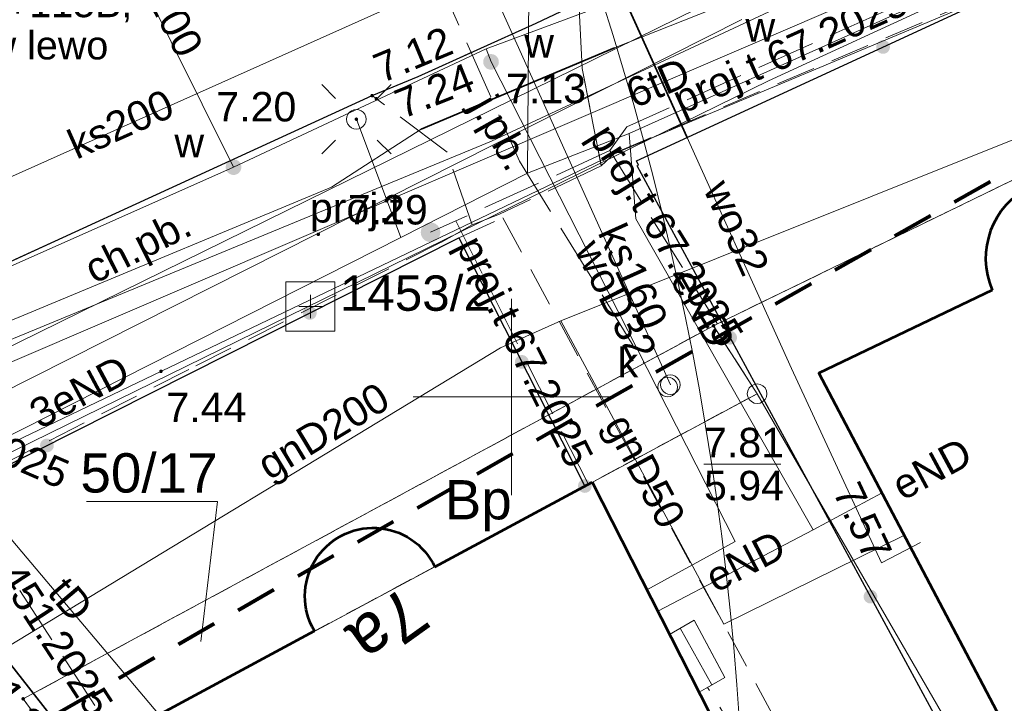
# Model space of a CAD drawing. Extents: x 5474185 to 5474933, y 5916077 to 5916824.
# Tile 194 of 256: x 5474737 to 5474763, y 5916242 to 5916260. Entities that reach past the tile are written whole.
import ezdxf
from ezdxf.enums import TextEntityAlignment as Align

# ---------------------------------------------------------------- set-up
doc = ezdxf.new("R2010")
doc.units = 0
for name, pattern in [('216-500', [2.5, 1.5, -1]), ('PRZER1-1', [1, 0.5, -0.5]), ('PRZER2-1', [1.5, 1, -0.5]), ('PRZER3-1', [2, 1.5, -0.5])]:
    doc.linetypes.add(name, pattern=pattern)
for name, color, linetype, lineweight in [('GEPADR_O', 253, 'CONTINUOUS', 18), ('GEPPGD', 253, 'CONTINUOUS', 18), ('GESBZO', 253, 'CONTINUOUS', 50), ('GESDZI', 253, 'CONTINUOUS', 18), ('GESDZI_O', 253, 'CONTINUOUS', 18), ('GESSCH', 253, 'CONTINUOUS', 18), ('GESUZY', 253, 'CONTINUOUS', 18), ('GESUZY_O', 253, 'CONTINUOUS', 18), ('GSLKOG', 253, 'CONTINUOUS', 35), ('GSLKRW', 253, 'CONTINUOUS', 25), ('GSPSSP', 253, 'CONTINUOUS', 18), ('GSPSSP_O', 253, 'CONTINUOUS', 18), ('GSPWPS', 253, 'CONTINUOUS', 13), ('GSPWPS_O', 253, 'CONTINUOUS', 13), ('GSSKOA', 253, 'CONTINUOUS', 18), ('GSSKOA_O', 253, 'CONTINUOUS', 18), ('GSSKOD', 253, 'CONTINUOUS', 18), ('GSSKOD_O', 253, 'CONTINUOUS', 18), ('GULEPR', 254, 'CONTINUOUS', 18), ('GULEPR_O', 254, 'CONTINUOUS', 18), ('GULGPR', 254, 'CONTINUOUS', 18), ('GULGPR_O', 254, 'CONTINUOUS', 18), ('GULKPR', 7, 'CONTINUOUS', 18), ('GULKPR_O', 254, 'CONTINUOUS', 18), ('GULLOB', 254, 'CONTINUOUS', 35), ('GULTPR', 254, 'CONTINUOUS', 18), ('GULTPR_O', 254, 'CONTINUOUS', 18), ('GULWPR', 7, 'CONTINUOUS', 18), ('GULWPR_O', 254, 'CONTINUOUS', 18), ('GUPELA', 254, 'CONTINUOUS', 18), ('GUPISN', 253, 'CONTINUOUS', 18), ('GUPIWZ', 253, 'CONTINUOUS', 18), ('GUPIWZ_O', 253, 'CONTINUOUS', 18), ('GUPKSD', 61, 'CONTINUOUS', 18), ('GUPPRZ_O', 40, 'CONTINUOUS', 18), ('GUPTST', 253, 'CONTINUOUS', 18), ('GUPTST_O', 253, 'CONTINUOUS', 18), ('GUPWZA', 253, 'CONTINUOUS', 18), ('GUPWZA_O', 253, 'CONTINUOUS', 18), ('IS HP zasięg', 251, 'CONTINUOUS', 20), ('IS opis', 7, 'CONTINUOUS', 20), ('Ramka sekcyjna', 253, 'CONTINUOUS', 18), ('Sieć wodociągowa', 253, 'CONTINUOUS', 40)]:
    doc.layers.add(name, color=color, linetype=linetype, lineweight=lineweight)
doc.styles.add('Arial', font='arial.ttf')
doc.styles.add('GENERATED_STYLE_1', font='arial.ttf')

msp = doc.modelspace()

# ---------------------------------------------------------------- hatches: boundary and pattern name
at = {"layer": 'GEPPGD'}
for points in [[(5474752.75, 5916256.205), (5474752.736094, 5916256.207202), (5474752.72355, 5916256.213594), (5474752.713594, 5916256.22355), (5474752.707202, 5916256.236094), (5474752.705, 5916256.25), (5474752.707202, 5916256.263906), (5474752.713594, 5916256.27645), (5474752.72355, 5916256.286406), (5474752.736094, 5916256.292798), (5474752.75, 5916256.295), (5474752.763906, 5916256.292798), (5474752.77645, 5916256.286406), (5474752.786406, 5916256.27645), (5474752.792798, 5916256.263906), (5474752.795, 5916256.25), (5474752.792798, 5916256.236094), (5474752.786406, 5916256.22355), (5474752.77645, 5916256.213594), (5474752.763906, 5916256.207202)], [(5474755.15, 5916251.765), (5474755.136094, 5916251.767202), (5474755.12355, 5916251.773594), (5474755.113594, 5916251.78355), (5474755.107202, 5916251.796094), (5474755.105, 5916251.81), (5474755.107202, 5916251.823906), (5474755.113594, 5916251.83645), (5474755.12355, 5916251.846406), (5474755.136094, 5916251.852798), (5474755.15, 5916251.855), (5474755.163906, 5916251.852798), (5474755.17645, 5916251.846406), (5474755.186406, 5916251.83645), (5474755.192798, 5916251.823906), (5474755.195, 5916251.81), (5474755.192798, 5916251.796094), (5474755.186406, 5916251.78355), (5474755.17645, 5916251.773594), (5474755.163906, 5916251.767202)], [(5474737.56, 5916242.265), (5474737.546094, 5916242.267202), (5474737.53355, 5916242.273594), (5474737.523594, 5916242.28355), (5474737.517202, 5916242.296094), (5474737.515, 5916242.31), (5474737.517202, 5916242.323906), (5474737.523594, 5916242.33645), (5474737.53355, 5916242.346406), (5474737.546094, 5916242.352798), (5474737.56, 5916242.355), (5474737.573906, 5916242.352798), (5474737.58645, 5916242.346406), (5474737.596406, 5916242.33645), (5474737.602798, 5916242.323906), (5474737.605, 5916242.31), (5474737.602798, 5916242.296094), (5474737.596406, 5916242.28355), (5474737.58645, 5916242.273594), (5474737.573906, 5916242.267202)]]:
    msp.add_hatch(color=256, dxfattribs=at).paths.add_polyline_path(points)
at = {"layer": 'GSLKOG'}
for points in [[(5474759.454099, 5916258.735724), (5474759.409535, 5916258.745777), (5474759.369092, 5916258.767023), (5474759.335524, 5916258.798012), (5474759.311122, 5916258.836633), (5474759.297547, 5916258.880253), (5474759.295724, 5916258.925901), (5474759.305777, 5916258.970465), (5474759.327023, 5916259.010908), (5474759.358012, 5916259.044476), (5474759.396633, 5916259.068878), (5474759.440253, 5916259.082453), (5474759.485901, 5916259.084276), (5474759.530465, 5916259.074223), (5474759.570908, 5916259.052977), (5474759.604476, 5916259.021988), (5474759.628878, 5916258.983367), (5474759.642453, 5916258.939747), (5474759.644276, 5916258.894099), (5474759.634223, 5916258.849535), (5474759.612977, 5916258.809092), (5474759.581988, 5916258.775524), (5474759.543367, 5916258.751122), (5474759.499747, 5916258.737547)], [(5474759.454099, 5916258.735724), (5474759.409535, 5916258.745777), (5474759.369092, 5916258.767023), (5474759.335524, 5916258.798012), (5474759.311122, 5916258.836633), (5474759.297547, 5916258.880253), (5474759.295724, 5916258.925901), (5474759.305777, 5916258.970465), (5474759.327023, 5916259.010908), (5474759.358012, 5916259.044476), (5474759.396633, 5916259.068878), (5474759.440253, 5916259.082453), (5474759.485901, 5916259.084276), (5474759.530465, 5916259.074223), (5474759.570908, 5916259.052977), (5474759.604476, 5916259.021988), (5474759.628878, 5916258.983367), (5474759.642453, 5916258.939747), (5474759.644276, 5916258.894099), (5474759.634223, 5916258.849535), (5474759.612977, 5916258.809092), (5474759.581988, 5916258.775524), (5474759.543367, 5916258.751122), (5474759.499747, 5916258.737547)], [(5474744.853982, 5916251.962638), (5474744.809101, 5916251.971165), (5474744.767957, 5916251.99102), (5474744.733352, 5916252.020846), (5474744.707647, 5916252.058611), (5474744.692592, 5916252.101743), (5474744.689214, 5916252.147303), (5474744.697741, 5916252.192184), (5474744.717595, 5916252.233328), (5474744.747421, 5916252.267933), (5474744.785187, 5916252.293638), (5474744.828319, 5916252.308693), (5474744.873879, 5916252.312071), (5474744.91876, 5916252.303544), (5474744.959904, 5916252.28369), (5474744.994508, 5916252.253864), (5474745.020214, 5916252.216098), (5474745.035269, 5916252.172966), (5474745.038647, 5916252.127406), (5474745.03012, 5916252.082525), (5474745.010265, 5916252.041381), (5474744.980439, 5916252.006777), (5474744.942674, 5916251.981071), (5474744.899542, 5916251.966016)], [(5474744.853982, 5916251.962638), (5474744.809101, 5916251.971165), (5474744.767957, 5916251.99102), (5474744.733352, 5916252.020846), (5474744.707647, 5916252.058611), (5474744.692592, 5916252.101743), (5474744.689214, 5916252.147303), (5474744.697741, 5916252.192184), (5474744.717595, 5916252.233328), (5474744.747421, 5916252.267933), (5474744.785187, 5916252.293638), (5474744.828319, 5916252.308693), (5474744.873879, 5916252.312071), (5474744.91876, 5916252.303544), (5474744.959904, 5916252.28369), (5474744.994508, 5916252.253864), (5474745.020214, 5916252.216098), (5474745.035269, 5916252.172966), (5474745.038647, 5916252.127406), (5474745.03012, 5916252.082525), (5474745.010265, 5916252.041381), (5474744.980439, 5916252.006777), (5474744.942674, 5916251.981071), (5474744.899542, 5916251.966016)], [(5474755.567479, 5916251.331432), (5474755.52236, 5916251.338598), (5474755.480635, 5916251.357199), (5474755.445144, 5916251.385965), (5474755.418308, 5916251.422936), (5474755.401956, 5916251.465593), (5474755.397201, 5916251.511029), (5474755.404367, 5916251.556148), (5474755.422968, 5916251.597873), (5474755.451734, 5916251.633364), (5474755.488705, 5916251.6602), (5474755.531362, 5916251.676552), (5474755.576799, 5916251.681307), (5474755.621917, 5916251.674141), (5474755.663643, 5916251.65554), (5474755.699133, 5916251.626774), (5474755.725969, 5916251.589803), (5474755.742322, 5916251.547146), (5474755.747076, 5916251.50171), (5474755.73991, 5916251.456591), (5474755.721309, 5916251.414865), (5474755.692543, 5916251.379375), (5474755.655572, 5916251.352539), (5474755.612915, 5916251.336187)], [(5474755.567479, 5916251.331432), (5474755.52236, 5916251.338598), (5474755.480635, 5916251.357199), (5474755.445144, 5916251.385965), (5474755.418308, 5916251.422936), (5474755.401956, 5916251.465593), (5474755.397201, 5916251.511029), (5474755.404367, 5916251.556148), (5474755.422968, 5916251.597873), (5474755.451734, 5916251.633364), (5474755.488705, 5916251.6602), (5474755.531362, 5916251.676552), (5474755.576799, 5916251.681307), (5474755.621917, 5916251.674141), (5474755.663643, 5916251.65554), (5474755.699133, 5916251.626774), (5474755.725969, 5916251.589803), (5474755.742322, 5916251.547146), (5474755.747076, 5916251.50171), (5474755.73991, 5916251.456591), (5474755.721309, 5916251.414865), (5474755.692543, 5916251.379375), (5474755.655572, 5916251.352539), (5474755.612915, 5916251.336187)], [(5474750.255617, 5916250.715252), (5474750.210709, 5916250.723634), (5474750.1695, 5916250.743355), (5474750.134799, 5916250.773069), (5474750.108972, 5916250.810752), (5474750.093778, 5916250.853835), (5474750.090252, 5916250.899383), (5474750.098634, 5916250.944291), (5474750.118355, 5916250.9855), (5474750.148069, 5916251.020201), (5474750.185752, 5916251.046028), (5474750.228835, 5916251.061222), (5474750.274383, 5916251.064748), (5474750.319291, 5916251.056366), (5474750.3605, 5916251.036645), (5474750.395201, 5916251.006931), (5474750.421028, 5916250.969248), (5474750.436222, 5916250.926165), (5474750.439748, 5916250.880617), (5474750.431366, 5916250.835709), (5474750.411645, 5916250.7945), (5474750.381931, 5916250.759799), (5474750.344248, 5916250.733972), (5474750.301165, 5916250.718778)], [(5474750.255617, 5916250.715252), (5474750.210709, 5916250.723634), (5474750.1695, 5916250.743355), (5474750.134799, 5916250.773069), (5474750.108972, 5916250.810752), (5474750.093778, 5916250.853835), (5474750.090252, 5916250.899383), (5474750.098634, 5916250.944291), (5474750.118355, 5916250.9855), (5474750.148069, 5916251.020201), (5474750.185752, 5916251.046028), (5474750.228835, 5916251.061222), (5474750.274383, 5916251.064748), (5474750.319291, 5916251.056366), (5474750.3605, 5916251.036645), (5474750.395201, 5916251.006931), (5474750.421028, 5916250.969248), (5474750.436222, 5916250.926165), (5474750.439748, 5916250.880617), (5474750.431366, 5916250.835709), (5474750.411645, 5916250.7945), (5474750.381931, 5916250.759799), (5474750.344248, 5916250.733972), (5474750.301165, 5916250.718778)], [(5474738.156121, 5916248.587929), (5474738.11124, 5916248.596456), (5474738.070096, 5916248.61631), (5474738.035492, 5916248.646136), (5474738.009786, 5916248.683902), (5474737.994731, 5916248.727034), (5474737.991353, 5916248.772594), (5474737.99988, 5916248.817475), (5474738.019735, 5916248.858619), (5474738.049561, 5916248.893223), (5474738.087326, 5916248.918929), (5474738.130458, 5916248.933984), (5474738.176018, 5916248.937362), (5474738.220899, 5916248.928835), (5474738.262043, 5916248.90898), (5474738.296648, 5916248.879154), (5474738.322353, 5916248.841389), (5474738.337408, 5916248.798257), (5474738.340786, 5916248.752697), (5474738.332259, 5916248.707816), (5474738.312405, 5916248.666672), (5474738.282579, 5916248.632067), (5474738.244813, 5916248.606362), (5474738.201681, 5916248.591307)], [(5474738.156121, 5916248.587929), (5474738.11124, 5916248.596456), (5474738.070096, 5916248.61631), (5474738.035492, 5916248.646136), (5474738.009786, 5916248.683902), (5474737.994731, 5916248.727034), (5474737.991353, 5916248.772594), (5474737.99988, 5916248.817475), (5474738.019735, 5916248.858619), (5474738.049561, 5916248.893223), (5474738.087326, 5916248.918929), (5474738.130458, 5916248.933984), (5474738.176018, 5916248.937362), (5474738.220899, 5916248.928835), (5474738.262043, 5916248.90898), (5474738.296648, 5916248.879154), (5474738.322353, 5916248.841389), (5474738.337408, 5916248.798257), (5474738.340786, 5916248.752697), (5474738.332259, 5916248.707816), (5474738.312405, 5916248.666672), (5474738.282579, 5916248.632067), (5474738.244813, 5916248.606362), (5474738.201681, 5916248.591307)], [(5474751.860617, 5916247.555252), (5474751.815709, 5916247.563634), (5474751.7745, 5916247.583355), (5474751.739799, 5916247.613069), (5474751.713972, 5916247.650752), (5474751.698778, 5916247.693835), (5474751.695252, 5916247.739383), (5474751.703634, 5916247.784291), (5474751.723355, 5916247.8255), (5474751.753069, 5916247.860201), (5474751.790752, 5916247.886028), (5474751.833835, 5916247.901222), (5474751.879383, 5916247.904748), (5474751.924291, 5916247.896366), (5474751.9655, 5916247.876645), (5474752.000201, 5916247.846931), (5474752.026028, 5916247.809248), (5474752.041222, 5916247.766165), (5474752.044748, 5916247.720617), (5474752.036366, 5916247.675709), (5474752.016645, 5916247.6345), (5474751.986931, 5916247.599799), (5474751.949248, 5916247.573972), (5474751.906165, 5916247.558778)], [(5474759.143201, 5916244.738693), (5474759.098083, 5916244.745859), (5474759.056357, 5916244.76446), (5474759.020867, 5916244.793226), (5474758.994031, 5916244.830197), (5474758.977678, 5916244.872854), (5474758.972924, 5916244.91829), (5474758.98009, 5916244.963409), (5474758.998691, 5916245.005135), (5474759.027457, 5916245.040625), (5474759.064428, 5916245.067461), (5474759.107085, 5916245.083813), (5474759.152521, 5916245.088568), (5474759.19764, 5916245.081402), (5474759.239365, 5916245.062801), (5474759.274856, 5916245.034035), (5474759.301692, 5916244.997064), (5474759.318044, 5916244.954407), (5474759.322799, 5916244.908971), (5474759.315633, 5916244.863852), (5474759.297032, 5916244.822127), (5474759.268266, 5916244.786636), (5474759.231295, 5916244.7598), (5474759.188638, 5916244.743448)], [(5474759.143201, 5916244.738693), (5474759.098083, 5916244.745859), (5474759.056357, 5916244.76446), (5474759.020867, 5916244.793226), (5474758.994031, 5916244.830197), (5474758.977678, 5916244.872854), (5474758.972924, 5916244.91829), (5474758.98009, 5916244.963409), (5474758.998691, 5916245.005135), (5474759.027457, 5916245.040625), (5474759.064428, 5916245.067461), (5474759.107085, 5916245.083813), (5474759.152521, 5916245.088568), (5474759.19764, 5916245.081402), (5474759.239365, 5916245.062801), (5474759.274856, 5916245.034035), (5474759.301692, 5916244.997064), (5474759.318044, 5916244.954407), (5474759.322799, 5916244.908971), (5474759.315633, 5916244.863852), (5474759.297032, 5916244.822127), (5474759.268266, 5916244.786636), (5474759.231295, 5916244.7598), (5474759.188638, 5916244.743448)]]:
    msp.add_hatch(color=256, dxfattribs=at).paths.add_polyline_path(points)
at = {"layer": 'GSPWPS'}
for points in [[(5474746.45, 5916257.625), (5474746.438353, 5916257.626533), (5474746.4275, 5916257.631029), (5474746.41818, 5916257.63818), (5474746.411029, 5916257.6475), (5474746.406533, 5916257.658353), (5474746.405, 5916257.67), (5474746.406533, 5916257.681647), (5474746.411029, 5916257.6925), (5474746.41818, 5916257.70182), (5474746.4275, 5916257.708971), (5474746.438353, 5916257.713467), (5474746.45, 5916257.715), (5474746.461647, 5916257.713467), (5474746.4725, 5916257.708971), (5474746.48182, 5916257.70182), (5474746.488971, 5916257.6925), (5474746.493467, 5916257.681647), (5474746.495, 5916257.67), (5474746.493467, 5916257.658353), (5474746.488971, 5916257.6475), (5474746.48182, 5916257.63818), (5474746.4725, 5916257.631029), (5474746.461647, 5916257.626533)], [(5474746.56, 5916257.545), (5474746.548353, 5916257.546533), (5474746.5375, 5916257.551029), (5474746.52818, 5916257.55818), (5474746.521029, 5916257.5675), (5474746.516533, 5916257.578353), (5474746.515, 5916257.59), (5474746.516533, 5916257.601647), (5474746.521029, 5916257.6125), (5474746.52818, 5916257.62182), (5474746.5375, 5916257.628971), (5474746.548353, 5916257.633467), (5474746.56, 5916257.635), (5474746.571647, 5916257.633467), (5474746.5825, 5916257.628971), (5474746.59182, 5916257.62182), (5474746.598971, 5916257.6125), (5474746.603467, 5916257.601647), (5474746.605, 5916257.59), (5474746.603467, 5916257.578353), (5474746.598971, 5916257.5675), (5474746.59182, 5916257.55818), (5474746.5825, 5916257.551029), (5474746.571647, 5916257.546533)], [(5474745.08, 5916254.095), (5474745.068353, 5916254.096533), (5474745.0575, 5916254.101029), (5474745.04818, 5916254.10818), (5474745.041029, 5916254.1175), (5474745.036533, 5916254.128353), (5474745.035, 5916254.14), (5474745.036533, 5916254.151647), (5474745.041029, 5916254.1625), (5474745.04818, 5916254.17182), (5474745.0575, 5916254.178971), (5474745.068353, 5916254.183467), (5474745.08, 5916254.185), (5474745.091647, 5916254.183467), (5474745.1025, 5916254.178971), (5474745.11182, 5916254.17182), (5474745.118971, 5916254.1625), (5474745.123467, 5916254.151647), (5474745.125, 5916254.14), (5474745.123467, 5916254.128353), (5474745.118971, 5916254.1175), (5474745.11182, 5916254.10818), (5474745.1025, 5916254.101029), (5474745.091647, 5916254.096533)], [(5474741.07, 5916250.605), (5474741.058353, 5916250.606533), (5474741.0475, 5916250.611029), (5474741.03818, 5916250.61818), (5474741.031029, 5916250.6275), (5474741.026533, 5916250.638353), (5474741.025, 5916250.65), (5474741.026533, 5916250.661647), (5474741.031029, 5916250.6725), (5474741.03818, 5916250.68182), (5474741.0475, 5916250.688971), (5474741.058353, 5916250.693467), (5474741.07, 5916250.695), (5474741.081647, 5916250.693467), (5474741.0925, 5916250.688971), (5474741.10182, 5916250.68182), (5474741.108971, 5916250.6725), (5474741.113467, 5916250.661647), (5474741.115, 5916250.65), (5474741.113467, 5916250.638353), (5474741.108971, 5916250.6275), (5474741.10182, 5916250.61818), (5474741.0925, 5916250.611029), (5474741.081647, 5916250.606533)]]:
    msp.add_hatch(color=256, dxfattribs=at).paths.add_polyline_path(points)
at = {"layer": 'GUPELA', "extrusion": (0, 0, -1)}
msp.add_hatch(color=256, dxfattribs=at).paths.add_polyline_path([(-5474746.052013, 5916257.025045), (-5474746.063788, 5916257.027164), (-5474746.074849, 5916257.032483), (-5474746.083417, 5916257.039862), (-5474746.090557, 5916257.050503), (-5474746.094323, 5916257.062223), (-5474746.094986, 5916257.071113), (-5474746.093117, 5916257.082881), (-5474746.088133, 5916257.093893), (-5474746.080065, 5916257.103482), (-5474746.071281, 5916257.10965), (-5474746.061881, 5916257.113403), (-5474746.048913, 5916257.114987), (-5474746.036551, 5916257.112943), (-5474746.025521, 5916257.10776), (-5474746.015236, 5916257.098574), (-5474746.008715, 5916257.087903), (-5474746.005468, 5916257.076476), (-5474746.00539, 5916257.064091), (-5474746.00813, 5916257.05351), (-5474746.013133, 5916257.044196), (-5474746.020459, 5916257.036054), (-5474746.029534, 5916257.029923), (-5474746.04018, 5916257.026084)])
at = {"layer": 'GUPTST'}
msp.add_hatch(color=256, dxfattribs=at).paths.add_polyline_path([(5474747.94, 5916253.94), (5474747.875295, 5916253.948519), (5474747.815, 5916253.973494), (5474747.763223, 5916254.013223), (5474747.723494, 5916254.065), (5474747.698519, 5916254.125295), (5474747.69, 5916254.19), (5474747.698519, 5916254.254705), (5474747.723494, 5916254.315), (5474747.763223, 5916254.366777), (5474747.815, 5916254.406506), (5474747.875295, 5916254.431481), (5474747.94, 5916254.44), (5474748.004705, 5916254.431481), (5474748.065, 5916254.406506), (5474748.116777, 5916254.366777), (5474748.156506, 5916254.315), (5474748.181481, 5916254.254705), (5474748.19, 5916254.19), (5474748.181481, 5916254.125295), (5474748.156506, 5916254.065), (5474748.116777, 5916254.013223), (5474748.065, 5916253.973494), (5474748.004705, 5916253.948519)])
at = {"layer": 'GUPWZA'}
for points in [[(5474749.46943, 5916258.33028), (5474749.418099, 5916258.339821), (5474749.370986, 5916258.362322), (5474749.331302, 5916258.39625), (5474749.301752, 5916258.439294), (5474749.284349, 5916258.488519), (5474749.28028, 5916258.54057), (5474749.289821, 5916258.591901), (5474749.312322, 5916258.639014), (5474749.34625, 5916258.678698), (5474749.389294, 5916258.708248), (5474749.438519, 5916258.725651), (5474749.49057, 5916258.72972), (5474749.541901, 5916258.720179), (5474749.589014, 5916258.697678), (5474749.628698, 5916258.66375), (5474749.658248, 5916258.620706), (5474749.675651, 5916258.571481), (5474749.67972, 5916258.51943), (5474749.670179, 5916258.468099), (5474749.647678, 5916258.420986), (5474749.61375, 5916258.381302), (5474749.570706, 5916258.351752), (5474749.521481, 5916258.334349)], [(5474742.901781, 5916255.650832), (5474742.850854, 5916255.662334), (5474742.804638, 5916255.686625), (5474742.766284, 5916255.722049), (5474742.738406, 5916255.766194), (5474742.722903, 5916255.81605), (5474742.720832, 5916255.868219), (5474742.732334, 5916255.919146), (5474742.756625, 5916255.965362), (5474742.792049, 5916256.003716), (5474742.836194, 5916256.031594), (5474742.88605, 5916256.047097), (5474742.938219, 5916256.049168), (5474742.989146, 5916256.037666), (5474743.035362, 5916256.013375), (5474743.073716, 5916255.977951), (5474743.101594, 5916255.933806), (5474743.117097, 5916255.88395), (5474743.119168, 5916255.831781), (5474743.107666, 5916255.780854), (5474743.083375, 5916255.734638), (5474743.047951, 5916255.696284), (5474743.003806, 5916255.668406), (5474742.95395, 5916255.652903)]]:
    msp.add_hatch(color=256, dxfattribs=at).paths.add_polyline_path(points)

# ---------------------------------------------------------------- linework, layer by layer
at = {"layer": 'GEPPGD', "elevation": 10.24, "flags": 128}
msp.add_lwpolyline([(5474756.26, 5916250.33), (5474756.337254, 5916250.317764), (5474756.406946, 5916250.282254), (5474756.462254, 5916250.226946), (5474756.497764, 5916250.157254), (5474756.51, 5916250.08), (5474756.497764, 5916250.002746), (5474756.462254, 5916249.933054), (5474756.406946, 5916249.877746), (5474756.337254, 5916249.842236), (5474756.26, 5916249.83), (5474756.182746, 5916249.842236), (5474756.113054, 5916249.877746), (5474756.057746, 5916249.933054), (5474756.022236, 5916250.002746), (5474756.01, 5916250.08), (5474756.022236, 5916250.157254), (5474756.057746, 5916250.226946), (5474756.113054, 5916250.282254), (5474756.182746, 5916250.317764), (5474756.26, 5916250.33)], close=True, dxfattribs=at)
at = {"layer": 'GESBZO', "linetype": 'Continuous', "lineweight": 53, "elevation": 10.18, "flags": 128}
for points in [[(5474762.25, 5916252.72), (5474757.83, 5916250.6), (5474762.87, 5916241.04), (5474772.45, 5916245.86), (5474767.54, 5916255.29)], [(5474752.06, 5916247.83), (5474756.83, 5916238.45), (5474746.06, 5916232.74), (5474741.08, 5916241.94), (5474744.98, 5916244.04)], [(5474748.05, 5916245.67), (5474752.06, 5916247.83)]]:
    msp.add_lwpolyline(points, dxfattribs=at)
at = {"layer": 'GESBZO', "linetype": 'Continuous', "lineweight": 53}
msp.add_arc((5474764.112926, 5916253.526792, 10.18), 2.030124, 28.324053, 203.416363, dxfattribs=at)
at = {"layer": 'GESBZO', "linetype": 'Continuous', "lineweight": 53, "extrusion": (0, 0, -1)}
msp.add_arc((-5474746.478047, 5916244.924598, -10.18), 1.73973, 329.438107, 154.630239, dxfattribs=at)
at = {"layer": 'GESDZI', "linetype": 'Continuous', "lineweight": 13}
for p, q in [((5474752.75, 5916256.25, 10.22), (5474770.72, 5916263.78, 10.22)), ((5474770.72, 5916263.78, 10.22), (5474752.75, 5916256.25, 10.22)), ((5474766.88, 5916257.52, 10.22), (5474755.15, 5916251.81, 10.22)), ((5474755.15, 5916251.81, 10.22), (5474766.88, 5916257.52, 10.22)), ((5474733.28, 5916246.91, 10.22), (5474752.75, 5916256.25, 10.22)), ((5474752.75, 5916256.25, 10.22), (5474733.28, 5916246.91, 10.22)), ((5474755.15, 5916251.81, 10.22), (5474737.56, 5916242.31, 10.22)), ((5474737.56, 5916242.31, 10.22), (5474755.15, 5916251.81, 10.22)), ((5474756.26, 5916250.08, 10.22), (5474755.15, 5916251.81, 10.22)), ((5474755.15, 5916251.81, 10.22), (5474756.26, 5916250.08, 10.22)), ((5474738.75, 5916240.69, 10.22), (5474756.26, 5916250.08, 10.22)), ((5474756.26, 5916250.08, 10.22), (5474738.75, 5916240.69, 10.22)), ((5474756.26, 5916250.08, 10.22), (5474762.83, 5916238.73, 10.22)), ((5474762.83, 5916238.73, 10.22), (5474756.26, 5916250.08, 10.22)), ((5474737.56, 5916242.31, 10.22), (5474738.75, 5916240.69, 10.22)), ((5474738.75, 5916240.69, 10.22), (5474737.56, 5916242.31, 10.22))]:
    msp.add_line(p, q, dxfattribs=at)
at = {"layer": 'GESDZI_O', "linetype": 'Continuous', "lineweight": 13}
for p, q in [((5474742.514075, 5916247.33368, 10.8), (5474739.174075, 5916247.33368, 10.8)), ((5474742.089349, 5916243.77261, 10.8), (5474742.514075, 5916247.33368, 10.8))]:
    msp.add_line(p, q, dxfattribs=at)
at = {"layer": 'GESSCH', "linetype": 'Continuous', "lineweight": 13}
for p, q in [((5474754.03, 5916243.95, 10.18), (5474754.66, 5916244.31, 10.18)), ((5474754.66, 5916244.31, 10.18), (5474755.44, 5916242.85, 10.18)), ((5474754.78, 5916242.48, 10.18), (5474754.03, 5916243.95, 10.18)), ((5474755.44, 5916242.85, 10.18), (5474754.78, 5916242.48, 10.18))]:
    msp.add_line(p, q, dxfattribs=at)
at = {"layer": 'GESSCH', "linetype": 'Continuous', "lineweight": 18, "elevation": 10.18, "flags": 128}
msp.add_lwpolyline([(5474755.11, 5916242.665), (5474754.302369, 5916244.105639)], dxfattribs=at)
at = {"layer": 'GESUZY', "linetype": 'PRZER1-1', "lineweight": 13}
for p, q in [((5474766.88, 5916257.52, 10.08), (5474755.15, 5916251.81, 10.08)), ((5474755.15, 5916251.81, 10.08), (5474766.88, 5916257.52, 10.08)), ((5474755.15, 5916251.81, 10.08), (5474737.56, 5916242.31, 10.08)), ((5474737.56, 5916242.31, 10.08), (5474755.15, 5916251.81, 10.08)), ((5474755.15, 5916251.81, 10.08), (5474756.26, 5916250.08, 10.08)), ((5474756.26, 5916250.08, 10.08), (5474755.15, 5916251.81, 10.08)), ((5474756.26, 5916250.08, 10.08), (5474738.75, 5916240.69, 10.08)), ((5474738.75, 5916240.69, 10.08), (5474756.26, 5916250.08, 10.08)), ((5474737.56, 5916242.31, 10.08), (5474738.75, 5916240.69, 10.08)), ((5474738.75, 5916240.69, 10.08), (5474737.56, 5916242.31, 10.08))]:
    msp.add_line(p, q, dxfattribs=at)
at = {"layer": 'GSLKOG', "linetype": 'Continuous', "lineweight": 30}
for p, q in [((5474753.19, 5916256.01, 10.18), (5474765.75, 5916261.81, 10.18)), ((5474753.24, 5916255.9, 10.18), (5474753.19, 5916256.01, 10.18)), ((5474753.2, 5916255.88, 10.18), (5474753.24, 5916255.9, 10.18)), ((5474761.52, 5916240.54, 10.18), (5474753.2, 5916255.88, 10.18)), ((5474734.37, 5916246.85, 10.18), (5474748.66, 5916254.05, 10.18)), ((5474748.66, 5916254.05, 10.18), (5474751.87, 5916247.73, 10.18))]:
    msp.add_line(p, q, dxfattribs=at)
at = {"layer": 'GSLKOG', "linetype": 'Continuous', "lineweight": 35, "elevation": 10.18, "flags": 128}
msp.add_lwpolyline([(5474734.37, 5916246.85), (5474746.74, 5916231.05)], dxfattribs=at)
at = {"layer": 'GSLKRW', "linetype": 'Continuous', "lineweight": 30, "elevation": 10.18, "flags": 128}
msp.add_lwpolyline([(5474661.05, 5916216.2), (5474669.32, 5916220.5), (5474673.93, 5916222.81), (5474688.7, 5916230.19), (5474694.17, 5916232.96), (5474712.09, 5916241.76), (5474716.3, 5916243.77), (5474721.6, 5916246.29), (5474728.77, 5916249.5), (5474732.86, 5916251.44), (5474746.45, 5916257.67), (5474747.62, 5916258.16), (5474750.63, 5916259.52), (5474751.73, 5916260.03), (5474758.07, 5916262.88), (5474762.81, 5916264.97), (5474765.5, 5916266.15), (5474768.21, 5916267.41), (5474774.66, 5916270.29), (5474785.53, 5916275.01)], dxfattribs=at)
at = {"layer": 'GSPSSP', "elevation": 10.36, "flags": 128}
for points in [[(5474744.88, 5916252.6), (5474744.88, 5916252)], [(5474745.18, 5916252.3), (5474744.58, 5916252.3)]]:
    msp.add_lwpolyline(points, dxfattribs=at)
at = {"layer": 'GSPSSP'}
msp.add_3dface([(5474745.505, 5916252.925, 10.36), (5474745.505, 5916251.675, 10.36), (5474744.255, 5916251.675, 10.36), (5474744.255, 5916252.925, 10.36)], dxfattribs=at)
at = {"layer": 'GSSKOA', "linetype": 'PRZER3-1', "lineweight": 13}
for p, q in [((5474750.63, 5916259.52, 10.18), (5474751.73, 5916260.03, 10.18)), ((5474751.73, 5916259.88, 10.18), (5474751.8, 5916258.36, 10.18)), ((5474747.62, 5916258.16, 10.18), (5474750.63, 5916259.52, 10.18)), ((5474751.8, 5916258.36, 10.18), (5474752.29, 5916255.88, 10.18)), ((5474746.45, 5916257.67, 10.18), (5474747.62, 5916258.16, 10.18)), ((5474746.56, 5916257.59, 10.18), (5474746.45, 5916257.67, 10.18)), ((5474748.36, 5916256.23, 10.18), (5474746.56, 5916257.59, 10.18)), ((5474749, 5916254.38, 10.18), (5474748.36, 5916256.23, 10.18)), ((5474752.29, 5916255.88, 10.18), (5474749.7, 5916254.65, 10.18)), ((5474749.7, 5916254.65, 10.18), (5474749, 5916254.38, 10.18))]:
    msp.add_line(p, q, dxfattribs=at)
at = {"layer": 'GSSKOA', "linetype": 'PRZER3-1', "lineweight": 13, "elevation": 10.18}
msp.add_lwpolyline([(5474661.05, 5916216.2), (5474669.32, 5916220.5), (5474673.93, 5916222.81), (5474688.7, 5916230.19), (5474694.17, 5916232.96), (5474712.09, 5916241.76), (5474716.3, 5916243.77), (5474721.6, 5916246.29), (5474728.77, 5916249.5), (5474732.86, 5916251.44), (5474746.45, 5916257.67), (5474747.62, 5916258.16), (5474750.63, 5916259.52), (5474751.73, 5916260.03), (5474758.07, 5916262.88), (5474762.81, 5916264.97), (5474765.5, 5916266.15), (5474768.21, 5916267.41), (5474774.66, 5916270.29), (5474785.53, 5916275.01)], dxfattribs=at)
at = {"layer": 'GSSKOD', "linetype": 'PRZER2-1', "lineweight": 13}
for p, q in [((5474752.64, 5916256.21, 10.18), (5474765.66, 5916261.74, 10.18)), ((5474751.73, 5916259.88, 10.18), (5474751.8, 5916258.36, 10.18)), ((5474751.8, 5916258.36, 10.18), (5474752.29, 5916255.88, 10.18)), ((5474746.45, 5916257.67, 10.18), (5474732.86, 5916251.44, 10.18)), ((5474746.56, 5916257.59, 10.18), (5474746.45, 5916257.67, 10.18)), ((5474752.29, 5916255.88, 10.18), (5474752.64, 5916256.21, 10.18)), ((5474748.22, 5916253.94, 10.18), (5474749, 5916254.38, 10.18)), ((5474748.66, 5916254.05, 10.18), (5474749.78, 5916254.56, 10.18)), ((5474749.78, 5916254.56, 10.18), (5474757.48, 5916240.4, 10.18)), ((5474741.96, 5916250.79, 10.18), (5474748.22, 5916253.94, 10.18)), ((5474751.87, 5916247.73, 10.18), (5474748.66, 5916254.05, 10.18)), ((5474734.21, 5916246.84, 10.18), (5474741.96, 5916250.79, 10.18)), ((5474754.66, 5916244.31, 10.18), (5474754.03, 5916243.95, 10.18)), ((5474755.44, 5916242.85, 10.18), (5474754.66, 5916244.31, 10.18)), ((5474755, 5916242.6, 10.18), (5474755.44, 5916242.85, 10.18)), ((5474756.62, 5916239.97, 10.18), (5474755, 5916242.6, 10.18))]:
    msp.add_line(p, q, dxfattribs=at)
at = {"layer": 'GULEPR', "linetype": 'Continuous', "lineweight": 13}
for p, q in [((5474756.55, 5916258.05, 10.14), (5474782.71, 5916270.09, 10.14)), ((5474753, 5916256.71, 10.14), (5474769.3, 5916264.01, 10.14)), ((5474730.2, 5916245.14, 10.14), (5474756.55, 5916258.05, 10.14)), ((5474753, 5916256.71, 10.14), (5474753.17, 5916254.53, 10.14)), ((5474747.18, 5916254.06, 10.14), (5474750.41, 5916255.7, 10.14)), ((5474753.17, 5916254.53, 10.14), (5474757.69, 5916246.61, 10.14)), ((5474734.35, 5916247.56, 10.14), (5474747.18, 5916254.06, 10.14))]:
    msp.add_line(p, q, dxfattribs=at)
at = {"layer": 'GULEPR', "linetype": 'Continuous', "lineweight": 18, "elevation": 10.14, "flags": 128}
for points in [[(5474750.41, 5916255.7), (5474750.5, 5916268.32)], [(5474746.05, 5916257.07), (5474747.18, 5916254.06)], [(5474750.41, 5916255.7), (5474753, 5916256.71)], [(5474757.69, 5916246.61), (5474759.43, 5916247.55)], [(5474757.69, 5916246.61), (5474753.73, 5916244.54)]]:
    msp.add_lwpolyline(points, dxfattribs=at)
at = {"layer": 'GULGPR', "linetype": 'Continuous', "lineweight": 13}
for p, q in [((5474755.57, 5916260.3, 10.14), (5474692.73, 5916229.4, 10.14)), ((5474755.57, 5916260.3, 10.14), (5474692.73, 5916229.4, 10.14)), ((5474751.26, 5916251.94, 10.14), (5474766.59, 5916258.07, 10.14)), ((5474749.72, 5916251.25, 10.14), (5474751.26, 5916251.94, 10.14)), ((5474751.26, 5916251.94, 10.14), (5474755.41, 5916244.21, 10.14)), ((5474733.71, 5916241.55, 10.14), (5474749.72, 5916251.25, 10.14)), ((5474755.41, 5916244.21, 10.14), (5474760, 5916246.47, 10.14))]:
    msp.add_line(p, q, dxfattribs=at)
at = {"layer": 'GULKPR', "linetype": 'Continuous', "lineweight": 18, "elevation": 10.14, "flags": 128}
for points in [[(5474730.9, 5916252.77), (5474749.25, 5916260.98)], [(5474754.05, 5916250.31), (5474749.25, 5916260.98)]]:
    msp.add_lwpolyline(points, dxfattribs=at)
at = {"layer": 'GULLOB', "linetype": 'Continuous', "lineweight": 35, "elevation": 10.12, "flags": 128}
for points in [[(5474752.98, 5916259.91), (5474754.47, 5916256.62)], [(5474747.7, 5916256.82), (5474752.63, 5916258.89)]]:
    msp.add_lwpolyline(points, dxfattribs=at)
at = {"layer": 'GULTPR', "linetype": 'Continuous', "lineweight": 13}
for p, q in [((5474752.63, 5916258.89, 10.14), (5474762.91, 5916262.96, 10.14)), ((5474749.49, 5916256.51, 10.14), (5474761.69, 5916262.2, 10.14)), ((5474747.7, 5916256.82, 10.14), (5474752.63, 5916258.89, 10.14)), ((5474745.42, 5916255.34, 10.14), (5474747.7, 5916256.82, 10.14)), ((5474734.32, 5916250.25, 10.14), (5474749.49, 5916256.51, 10.14)), ((5474734.64, 5916250.86, 10.14), (5474745.42, 5916255.34, 10.14))]:
    msp.add_line(p, q, dxfattribs=at)
at = {"layer": 'GULTPR', "linetype": 'PRZER3-1', "lineweight": 13}
for p, q in [((5474761.32, 5916260.63, 10.14), (5474752.94, 5916256.88, 10.14)), ((5474752.94, 5916256.88, 10.14), (5474752.51, 5916256.27, 10.14)), ((5474752.51, 5916256.27, 10.14), (5474748.58, 5916254.48, 10.14)), ((5474748.58, 5916254.48, 10.14), (5474747.94, 5916254.19, 10.14))]:
    msp.add_line(p, q, dxfattribs=at)
at = {"layer": 'GULTPR', "linetype": 'Continuous', "lineweight": 18, "elevation": 10.14, "flags": 128}
for points in [[(5474734.94, 5916249.9), (5474761, 5916261.08)], [(5474734.65, 5916249.46), (5474741.26, 5916241.62)]]:
    msp.add_lwpolyline(points, dxfattribs=at)
at = {"layer": 'GULTPR', "linetype": 'PRZER3-1', "lineweight": 18, "elevation": 10.14}
for points in [[(5474752.51, 5916256.27), (5474755.24, 5916251.87)], [(5474748.58, 5916254.48), (5474751.96, 5916247.77)], [(5474735.29, 5916248.42), (5474739.92, 5916241.32)]]:
    msp.add_lwpolyline(points, dxfattribs=at)
at = {"layer": 'GULWPR', "linetype": 'PRZER3-1', "lineweight": 13}
for p, q in [((5474746.42, 5916264.49, 10.14), (5474750.21, 5916256, 10.14)), ((5474750.21, 5916256, 10.14), (5474753.38, 5916250.86, 10.14))]:
    msp.add_line(p, q, dxfattribs=at)
at = {"layer": 'GULWPR', "linetype": 'Continuous', "lineweight": 13}
for p, q in [((5474749.36, 5916258.86, 10.14), (5474752.87, 5916260.17, 10.14)), ((5474752.98, 5916259.91, 10.14), (5474754.47, 5916256.62, 10.14)), ((5474694.85, 5916228.82, 10.14), (5474755.87, 5916259.61, 10.14)), ((5474742.92, 5916255.85, 10.14), (5474749.36, 5916258.86, 10.14)), ((5474749.36, 5916258.86, 10.14), (5474749.48, 5916258.53, 10.14)), ((5474749.48, 5916258.53, 10.14), (5474755.7, 5916246.32, 10.14)), ((5474754.47, 5916256.62, 10.14), (5474757.14, 5916250.72, 10.14)), ((5474714.27, 5916243.13, 10.14), (5474742.92, 5916255.85, 10.14)), ((5474757.14, 5916250.72, 10.14), (5474759.43, 5916245.77, 10.14)), ((5474755.7, 5916246.32, 10.14), (5474753.45, 5916245.09, 10.14)), ((5474759.43, 5916245.77, 10.14), (5474760.42, 5916246.29, 10.14))]:
    msp.add_line(p, q, dxfattribs=at)
at = {"layer": 'GULWPR', "linetype": 'Continuous', "lineweight": 18, "elevation": 10.14, "flags": 128}
msp.add_lwpolyline([(5474742.92, 5916255.85), (5474737.35, 5916267.05)], dxfattribs=at)
at = {"layer": 'GUPELA', "elevation": 10.15, "flags": 128}
for points in [[(5474745.166117, 5916257.953883), (5474745.51967, 5916257.60033)], [(5474746.933883, 5916257.953883), (5474746.58033, 5916257.60033)], [(5474745.166117, 5916256.186117), (5474745.51967, 5916256.53967)], [(5474746.933883, 5916256.186117), (5474746.58033, 5916256.53967)]]:
    msp.add_lwpolyline(points, dxfattribs=at)
at = {"layer": 'GUPELA', "elevation": 10.16, "flags": 128}
msp.add_lwpolyline([(5474746.05, 5916257.32), (5474746.114705, 5916257.311481), (5474746.175, 5916257.286506), (5474746.226777, 5916257.246777), (5474746.266506, 5916257.195), (5474746.291481, 5916257.134705), (5474746.3, 5916257.07), (5474746.291481, 5916257.005295), (5474746.266506, 5916256.945), (5474746.226777, 5916256.893223), (5474746.175, 5916256.853494), (5474746.114705, 5916256.828519), (5474746.05, 5916256.82), (5474745.985295, 5916256.828519), (5474745.925, 5916256.853494), (5474745.873223, 5916256.893223), (5474745.833494, 5916256.945), (5474745.808519, 5916257.005295), (5474745.8, 5916257.07), (5474745.808519, 5916257.134705), (5474745.833494, 5916257.195), (5474745.873223, 5916257.246777), (5474745.925, 5916257.286506), (5474745.985295, 5916257.311481), (5474746.05, 5916257.32)], close=True, dxfattribs=at)
at = {"layer": 'GUPISN', "elevation": 10.16, "flags": 128}
msp.add_lwpolyline([(5474746.05, 5916257.32), (5474746.114705, 5916257.311481), (5474746.175, 5916257.286506), (5474746.226777, 5916257.246777), (5474746.266506, 5916257.195), (5474746.291481, 5916257.134705), (5474746.3, 5916257.07), (5474746.291481, 5916257.005295), (5474746.266506, 5916256.945), (5474746.226777, 5916256.893223), (5474746.175, 5916256.853494), (5474746.114705, 5916256.828519), (5474746.05, 5916256.82), (5474745.985295, 5916256.828519), (5474745.925, 5916256.853494), (5474745.873223, 5916256.893223), (5474745.833494, 5916256.945), (5474745.808519, 5916257.005295), (5474745.8, 5916257.07), (5474745.808519, 5916257.134705), (5474745.833494, 5916257.195), (5474745.873223, 5916257.246777), (5474745.925, 5916257.286506), (5474745.985295, 5916257.311481), (5474746.05, 5916257.32)], close=True, dxfattribs=at)
at = {"layer": 'GUPIWZ', "elevation": 10.18, "flags": 128}
msp.add_lwpolyline([(5474753.98, 5916250.5), (5474754.044705, 5916250.491481), (5474754.105, 5916250.466506), (5474754.156777, 5916250.426777), (5474754.196506, 5916250.375), (5474754.221481, 5916250.314705), (5474754.23, 5916250.25), (5474754.221481, 5916250.185295), (5474754.196506, 5916250.125), (5474754.156777, 5916250.073223), (5474754.105, 5916250.033494), (5474754.044705, 5916250.008519), (5474753.98, 5916250), (5474753.915295, 5916250.008519), (5474753.855, 5916250.033494), (5474753.803223, 5916250.073223), (5474753.763494, 5916250.125), (5474753.738519, 5916250.185295), (5474753.73, 5916250.25), (5474753.738519, 5916250.314705), (5474753.763494, 5916250.375), (5474753.803223, 5916250.426777), (5474753.855, 5916250.466506), (5474753.915295, 5916250.491481), (5474753.98, 5916250.5)], close=True, dxfattribs=at)
at = {"layer": 'GUPKSD', "elevation": 10.16, "flags": 128}
msp.add_lwpolyline([(5474754.05, 5916250.56), (5474754.114705, 5916250.551481), (5474754.175, 5916250.526506), (5474754.226777, 5916250.486777), (5474754.266506, 5916250.435), (5474754.291481, 5916250.374705), (5474754.3, 5916250.31), (5474754.291481, 5916250.245295), (5474754.266506, 5916250.185), (5474754.226777, 5916250.133223), (5474754.175, 5916250.093494), (5474754.114705, 5916250.068519), (5474754.05, 5916250.06), (5474753.985295, 5916250.068519), (5474753.925, 5916250.093494), (5474753.873223, 5916250.133223), (5474753.833494, 5916250.185), (5474753.808519, 5916250.245295), (5474753.8, 5916250.31), (5474753.808519, 5916250.374705), (5474753.833494, 5916250.435), (5474753.873223, 5916250.486777), (5474753.925, 5916250.526506), (5474753.985295, 5916250.551481), (5474754.05, 5916250.56)], close=True, dxfattribs=at)
at = {"layer": 'GUPPRZ_O', "linetype": 'Continuous', "lineweight": 13, "elevation": 10.8, "flags": 128}
msp.add_lwpolyline([(5474754.906614, 5916248.288757), (5474756.866614, 5916248.288757)], dxfattribs=at)
at = {"layer": 'IS HP zasięg', "lineweight": 15, "ltscale": 0.7}
msp.add_circle((5474680.96, 5916236.9), 75, dxfattribs=at)
msp.add_circle((5474680.96, 5916236.9), 75, dxfattribs=at)
at = {"layer": 'Ramka sekcyjna', "linetype": 'Continuous', "lineweight": 18, "elevation": 100, "flags": 128}
for points in [[(5474750, 5916250), (5474750, 5916252.5)], [(5474752.5, 5916250), (5474747.5, 5916250)], [(5474752.5, 5916250), (5474747.5, 5916250)], [(5474750, 5916250), (5474750, 5916247.5)]]:
    msp.add_lwpolyline(points, dxfattribs=at)
at = {"layer": 'Sieć wodociągowa', "linetype": '216-500', "lineweight": 80, "ltscale": 0.7, "flags": 128}
msp.add_lwpolyline([(5474639.869806, 5916212.126617), (5474591.959812, 5916281.625874), (5474551.712383, 5916254.056825), (5474329.196562, 5916529.052215), (5474464.624498, 5916643.592803), (5474589.816575, 5916486.173867), (5474604.985748, 5916472.173823), (5474772.523912, 5916261.364361), (5474653.387527, 5916193.483494), (5474639.869806, 5916212.126617)], close=True, dxfattribs=at)

# ---------------------------------------------------------------- texts
at = {"layer": 'GEPADR_O', "linetype": 'Continuous', "lineweight": 0, "style": 'Arial'}
msp.add_text('7a', height=1.25, rotation=215.58998, dxfattribs=at).set_placement((5474747.280391, 5916245.216666, 10.8))
at = {"layer": 'GESDZI_O', "linetype": 'Continuous', "lineweight": 0, "style": 'Arial'}
msp.add_text('50/17', height=1, dxfattribs=at).set_placement((5474742.514075, 5916247.56368, 10.8), align=Align.RIGHT)
at = {"layer": 'GESUZY_O', "linetype": 'Continuous', "lineweight": 0, "style": 'Arial'}
msp.add_text('Bp', height=1, dxfattribs=at).set_placement((5474749.154092, 5916246.879643, 10.8), align=Align.CENTER)
at = {"layer": 'GSPSSP_O', "linetype": 'Continuous', "lineweight": 0, "style": 'Arial'}
msp.add_text('1453/2', height=0.9, dxfattribs=at).set_placement((5474745.63, 5916252.191667, 10.8))
at = {"layer": 'GSPWPS_O', "linetype": 'Continuous', "lineweight": 0, "style": 'Arial'}
for s, rotation, p in [('7.12', 22.569285, (5474746.692565, 5916257.979698, 10.8)), ('7.24', 21.82086, (5474747.227915, 5916257.071385, 10.8))]:
    msp.add_text(s, height=0.75, rotation=rotation, dxfattribs=at).set_placement(p)
for s, p in [('7.29', (5474745.83, 5916254.39, 10.8)), ('7.44', (5474741.208574, 5916249.357303, 10.8))]:
    msp.add_text(s, height=0.75, dxfattribs=at).set_placement(p)
at = {"layer": 'GSSKOA_O', "linetype": 'Continuous', "lineweight": 0, "style": 'Arial'}
msp.add_text('j.pb.', height=0.75, rotation=299.297179, dxfattribs=at).set_placement((5474749.421103, 5916256.544522, 10.8), align=Align.CENTER)
at = {"layer": 'GSSKOD_O', "linetype": 'Continuous', "lineweight": 0, "style": 'Arial'}
msp.add_text('ch.pb.', height=0.75, rotation=26.761873, dxfattribs=at).set_placement((5474740.645597, 5916253.50801, 10.8), align=Align.CENTER)
at = {"layer": 'GULEPR_O', "linetype": 'Continuous', "lineweight": 0, "style": 'Arial'}
for s, rotation, p in [('eND', 299.70266, (5474754.544165, 5916252.078692, 10.8)), ('3eND', 28.092449, (5474739.168235, 5916249.799943, 10.8)), ('eND', 28.330249, (5474760.885628, 5916247.839211, 10.8)), ('eND', 27.603025, (5474756.13197, 5916245.48285, 10.8))]:
    msp.add_text(s, height=0.75, rotation=rotation, dxfattribs=at).set_placement(p, align=Align.CENTER)
at = {"layer": 'GULGPR_O', "linetype": 'Continuous', "lineweight": 0, "style": 'Arial'}
for s, rotation, p in [('gnD200', 31.196633, (5474745.396705, 5916248.813233, 10.8)), ('gnD50', 298.229989, (5474753.076429, 5916247.936181, 10.8))]:
    msp.add_text(s, height=0.75, rotation=rotation, dxfattribs=at).set_placement(p, align=Align.CENTER)
at = {"layer": 'GULKPR_O', "linetype": 'Continuous', "lineweight": 0, "style": 'Arial'}
for s, rotation, p in [('ks200', 24.104274, (5474740.194856, 5916256.607112, 10.8)), ('ks160', 294.22105, (5474752.762583, 5916252.913025, 10.8))]:
    msp.add_text(s, height=0.75, rotation=rotation, dxfattribs=at).set_placement(p, align=Align.CENTER)
at = {"layer": 'GULTPR_O', "linetype": 'Continuous', "lineweight": 0, "style": 'Arial'}
for s, rotation, p in [('proj.t 67.2025', 24.108235, (5474757.249875, 5916258.48712, 10.8)), ('6tD', 23.23225, (5474753.879888, 5916257.657198, 10.8)), ('proj.t 67.2025', 301.817723, (5474753.625623, 5916253.915273, 10.8)), ('proj.t 67.2025', 296.735571, (5474750.007897, 5916250.992972, 10.8)), ('proj.t 451.2025', 336.69116, (5474735.303874, 5916249.025474, 10.8)), ('proj.t 451.2025', 303.108882, (5474737.359173, 5916244.709693, 10.8)), ('proj.t 451.2025', 306.929768, (5474736.520402, 5916242.668668, 10.8)), ('tD', 310.132533, (5474738.483972, 5916244.602078, 10.8))]:
    msp.add_text(s, height=0.75, rotation=rotation, dxfattribs=at).set_placement(p, align=Align.CENTER)
at = {"layer": 'GULWPR_O', "linetype": 'Continuous', "lineweight": 0, "style": 'Arial'}
for s, rotation, p in [('woD100', 297.562229, (5474740.625849, 5916260.282659, 10.8)), ('wo32', 294.348768, (5474755.395547, 5916254.15246, 10.8)), ('woD32', 296.995139, (5474752.328498, 5916252.291786, 10.8))]:
    msp.add_text(s, height=0.75, rotation=rotation, dxfattribs=at).set_placement(p, align=Align.CENTER)
at = {"layer": 'GUPIWZ_O', "linetype": 'Continuous', "lineweight": 0, "style": 'Arial'}
msp.add_text('k', height=0.75, dxfattribs=at).set_placement((5474753.23, 5916250.5, 10.8), align=Align.RIGHT)
at = {"layer": 'GUPPRZ_O', "linetype": 'Continuous', "lineweight": 0, "style": 'Arial'}
for s, p in [('7.13', (5474749.862699, 5916257.476704, 10.8)), ('7.20', (5474742.481035, 5916257.013559, 10.8)), ('7.81', (5474754.906614, 5916248.461257, 10.8)), ('5.94', (5474754.906614, 5916247.366257, 10.8))]:
    msp.add_text(s, height=0.75, dxfattribs=at).set_placement(p)
msp.add_text('7.57', height=0.75, rotation=295.123926, dxfattribs=at).set_placement((5474759.042791, 5916245.745403, 10.8), align=Align.RIGHT)
at = {"layer": 'GUPTST_O', "linetype": 'Continuous', "lineweight": 0, "style": 'Arial'}
msp.add_text('proj.t', height=0.75, dxfattribs=at).set_placement((5474747.1937, 5916254.4388, 10.8), align=Align.RIGHT)
at = {"layer": 'GUPWZA_O', "linetype": 'Continuous', "lineweight": 0, "style": 'Arial'}
for p in [(5474756.719368, 5916259.042584, 10.8), (5474751.084173, 5916258.640777, 10.8), (5474742.17, 5916256.1, 10.8)]:
    msp.add_text('w', height=0.75, dxfattribs=at).set_placement(p, align=Align.RIGHT)
at = {"layer": 'IS opis', "style": 'GENERATED_STYLE_1'}
for s, p in [('Proj : wodomierz :szklarnie +115B,', (5474724.830444, 5916259.66707, -10.86)), ('Proj : wodomierze: sąsiad w lewo', (5474724.860608, 5916258.592513, -10.8))]:
    msp.add_text(s, height=0.72, rotation=0.001166, dxfattribs=at).set_placement(p)

doc.saveas('drawing.dxf')
